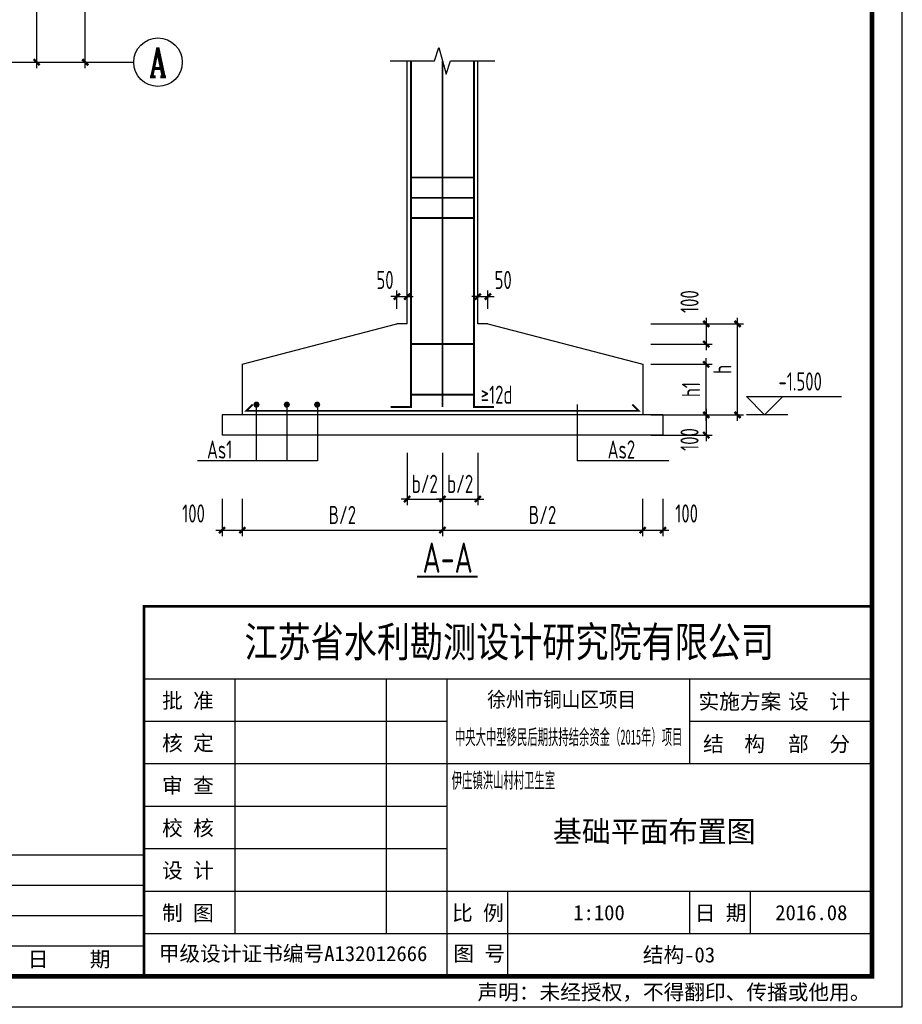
# Model space of a CAD drawing. Extents: x 4550910 to 19796140, y 148416 to 4611575.
# Tile 40 of 49: x 9715139 to 9729688, y 2249072 to 2265301. Entities that reach past the tile are written whole.
import ezdxf
from ezdxf.enums import TextEntityAlignment as Align

# ---------------------------------------------------------------- set-up
doc = ezdxf.new("R2010")
doc.units = 0
doc.header["$LTSCALE"] = 1000
doc.linetypes.add('CENTER', pattern=[2, 1.25, -0.25, 0.25, -0.25])
doc.linetypes.add('CONTINOUS', pattern=[0])
doc.layers.get('0').update_dxf_attribs({"linetype": 'CONTINUOUS'})
doc.layers.get('Defpoints').update_dxf_attribs({"linetype": 'CONTINUOUS'})
for name, color, linetype in [('AXIS', 8, 'CENTER'), ('AXIS_DIM', 3, 'CONTINUOUS'), ('AXIS_NUM', 7, 'CONTINUOUS'), ('DIM', 3, 'CONTINUOUS'), ('REIN', 1, 'CONTINUOUS'), ('TEXT', 7, 'CONTINUOUS'), ('THIN', 7, 'CONTINUOUS'), ('WALL', 2, 'CONTINUOUS'), ('图框', 7, 'CONTINUOUS')]:
    doc.layers.add(name, color=color, linetype=linetype)
doc.styles.add('ST', font='SimSun.ttf')
doc.styles.add('TSSD_Axis', font='Complex.shx', dxfattribs={"width": 0.7, "bigfont": 'hztxt.shx'})
doc.styles.add('TSSD_Dimension', font='Tssdeng.shx', dxfattribs={"width": 0.7, "bigfont": 'hztxt.shx'})
doc.styles.add('TSSD_Label', font='Tssdeng.shx', dxfattribs={"width": 0.7, "bigfont": 'hztxt.shx'})
doc.styles.add('TSSD_Norm', font='Tssdeng.shx', dxfattribs={"bigfont": 'hztxt.shx'})
doc.dimstyles.new('TSSD_100_100', dxfattribs={"dimtxt": 300, "dimasz": 100, "dimexe": 100, "dimexo": 250, "dimgap": 100, "dimtad": 1, "dimdec": 0, "dimzin": 0, "dimdsep": 46, "dimtxsty": 'TSSD_Dimension', "dimblk": 'ARCHTICK', "dimcen": 0, "dimdle": 100, "dimclrt": 7, "dimadec": 0, "dimazin": 0, "dimtfac": 1, "dimtdec": 0, "dimtix": 1, "dimtmove": 2, "dimatfit": 3, "dimfxl": 0, "dimtolj": 1, "dimtzin": 0, "dimarcsym": 0})

# ---------------------------------------------------------------- blocks, each defined once
blk = doc.blocks.new('_ArchTick')
at = {"color": 0, "linetype": 'ByBlock', "const_width": 0.4}
blk.add_lwpolyline([(-0.5, -0.5), (0.5, 0.5)], dxfattribs=at)
blk = doc.blocks.new('*D277')
at = {"layer": 'Defpoints', "color": 0, "transparency": 16777216}
for p in [(9721525, 2260736), (9721358, 2260287), (9721525, 2260287)]:
    blk.add_point(p, dxfattribs=at)
at = {"layer": 'DIM', "color": 0, "lineweight": -2, "transparency": 16777216}
for p, q in [((9721358, 2260736), (9721258, 2260736)), ((9721358, 2260537), (9721358, 2260836)), ((9721358, 2260736), (9721525, 2260736)), ((9721525, 2260537), (9721525, 2260836)), ((9721525, 2260736), (9721625, 2260736))]:
    blk.add_line(p, q, dxfattribs=at)
at = {"layer": 'DIM', "color": 0, "lineweight": -2, "transparency": 16777216, "xscale": 100, "yscale": 100, "zscale": 100}
blk.add_blockref('_ArchTick', (9721358, 2260736), dxfattribs=at)
at = {"layer": 'DIM', "color": 0, "lineweight": -2, "transparency": 16777216, "xscale": 100, "yscale": 100, "zscale": 100, "rotation": 180}
blk.add_blockref('_ArchTick', (9721525, 2260736), dxfattribs=at)
at = {"layer": 'DIM', "color": 7, "transparency": 16777216, "insert": (9721161, 2261011), "char_height": 300, "attachment_point": 5, "style": 'TSSD_Dimension'}
blk.add_mtext('\\A1;50', dxfattribs=at)
blk = doc.blocks.new('*D278')
at = {"layer": 'Defpoints', "color": 0, "transparency": 16777216}
for p in [(9725294, 2260287), (9725294, 2259954), (9726456, 2259954)]:
    blk.add_point(p, dxfattribs=at)
at = {"layer": 'DIM', "color": 0, "lineweight": -2, "transparency": 16777216}
for p, q in [((9726456, 2260387), (9726456, 2259854)), ((9725544, 2260287), (9726556, 2260287)), ((9725544, 2259954), (9726556, 2259954))]:
    blk.add_line(p, q, dxfattribs=at)
at = {"layer": 'DIM', "color": 0, "lineweight": -2, "transparency": 16777216, "xscale": 100, "yscale": 100, "zscale": 100}
for p, rotation in [((9726456, 2260287), 90), ((9726456, 2259954), 270)]:
    blk.add_blockref('_ArchTick', p, dxfattribs=dict(at, rotation=rotation))
at = {"layer": 'DIM', "color": 7, "transparency": 16777216, "insert": (9726181, 2260654), "char_height": 300, "attachment_point": 5, "rotation": 90, "style": 'TSSD_Dimension'}
blk.add_mtext('\\A1;100', dxfattribs=at)
blk = doc.blocks.new('*D279')
at = {"layer": 'Defpoints', "color": 0, "transparency": 16777216}
for p in [(9725294, 2259621), (9726456, 2259621), (9725294, 2258787)]:
    blk.add_point(p, dxfattribs=at)
at = {"layer": 'DIM', "color": 0, "lineweight": -2, "transparency": 16777216}
for p, q in [((9725544, 2259621), (9726556, 2259621)), ((9726456, 2258687), (9726456, 2259721)), ((9725544, 2258787), (9726556, 2258787))]:
    blk.add_line(p, q, dxfattribs=at)
at = {"layer": 'DIM', "color": 0, "lineweight": -2, "transparency": 16777216, "xscale": 100, "yscale": 100, "zscale": 100}
for p, rotation in [((9726456, 2259621), 90), ((9726456, 2258787), 270)]:
    blk.add_blockref('_ArchTick', p, dxfattribs=dict(at, rotation=rotation))
at = {"layer": 'DIM', "color": 7, "transparency": 16777216, "insert": (9726206, 2259204), "char_height": 300, "attachment_point": 5, "rotation": 90, "style": 'TSSD_Dimension'}
blk.add_mtext('\\A1;h1', dxfattribs=at)
blk = doc.blocks.new('*D280')
at = {"layer": 'Defpoints', "color": 0, "transparency": 16777216}
for p in [(9722858, 2260736), (9722692, 2260287), (9722858, 2260287)]:
    blk.add_point(p, dxfattribs=at)
at = {"layer": 'DIM', "color": 0, "lineweight": -2, "transparency": 16777216}
for p, q in [((9722692, 2260736), (9722592, 2260736)), ((9722692, 2260537), (9722692, 2260836)), ((9722692, 2260736), (9722858, 2260736)), ((9722858, 2260537), (9722858, 2260836)), ((9722858, 2260736), (9722958, 2260736))]:
    blk.add_line(p, q, dxfattribs=at)
at = {"layer": 'DIM', "color": 0, "lineweight": -2, "transparency": 16777216, "xscale": 100, "yscale": 100, "zscale": 100}
blk.add_blockref('_ArchTick', (9722692, 2260736), dxfattribs=at)
at = {"layer": 'DIM', "color": 0, "lineweight": -2, "transparency": 16777216, "xscale": 100, "yscale": 100, "zscale": 100, "rotation": 180}
blk.add_blockref('_ArchTick', (9722858, 2260736), dxfattribs=at)
at = {"layer": 'DIM', "color": 7, "transparency": 16777216, "insert": (9723109, 2261011), "char_height": 300, "attachment_point": 5, "style": 'TSSD_Dimension'}
blk.add_mtext('\\A1;50', dxfattribs=at)
blk = doc.blocks.new('*D281')
at = {"layer": 'Defpoints', "color": 0, "transparency": 16777216}
for p in [(9726203, 2260287), (9726972, 2260287), (9726203, 2258787)]:
    blk.add_point(p, dxfattribs=at)
at = {"layer": 'DIM', "color": 0, "lineweight": -2, "transparency": 16777216}
for p, q in [((9726972, 2258687), (9726972, 2260387)), ((9726453, 2260287), (9727072, 2260287)), ((9726453, 2258787), (9727072, 2258787))]:
    blk.add_line(p, q, dxfattribs=at)
at = {"layer": 'DIM', "color": 0, "lineweight": -2, "transparency": 16777216, "xscale": 100, "yscale": 100, "zscale": 100}
for p, rotation in [((9726972, 2260287), 90), ((9726972, 2258787), 270)]:
    blk.add_blockref('_ArchTick', p, dxfattribs=dict(at, rotation=rotation))
at = {"layer": 'DIM', "color": 7, "transparency": 16777216, "insert": (9726722, 2259537), "char_height": 300, "attachment_point": 5, "rotation": 90, "style": 'TSSD_Dimension'}
blk.add_mtext('\\A1;h', dxfattribs=at)
blk = doc.blocks.new('*D282')
at = {"layer": 'Defpoints', "color": 0, "transparency": 16777216}
for p in [(9725408, 2257654), (9725742, 2257654), (9725742, 2256887)]:
    blk.add_point(p, dxfattribs=at)
at = {"layer": 'DIM', "color": 0, "lineweight": -2, "transparency": 16777216}
for p, q in [((9725408, 2257404), (9725408, 2256787)), ((9725742, 2257404), (9725742, 2256787)), ((9725308, 2256887), (9725842, 2256887))]:
    blk.add_line(p, q, dxfattribs=at)
at = {"layer": 'DIM', "color": 0, "lineweight": -2, "transparency": 16777216, "xscale": 100, "yscale": 100, "zscale": 100, "rotation": 180}
blk.add_blockref('_ArchTick', (9725408, 2256887), dxfattribs=at)
at = {"layer": 'DIM', "color": 0, "lineweight": -2, "transparency": 16777216, "xscale": 100, "yscale": 100, "zscale": 100}
blk.add_blockref('_ArchTick', (9725742, 2256887), dxfattribs=at)
at = {"layer": 'DIM', "color": 7, "transparency": 16777216, "insert": (9726133, 2257162), "char_height": 300, "attachment_point": 5, "style": 'TSSD_Dimension'}
blk.add_mtext('\\A1;100', dxfattribs=at)
blk = doc.blocks.new('*D283')
at = {"layer": 'Defpoints', "color": 0, "transparency": 16777216}
for p in [(9722108, 2257654), (9725408, 2257654), (9725408, 2256887)]:
    blk.add_point(p, dxfattribs=at)
at = {"layer": 'DIM', "color": 0, "lineweight": -2, "transparency": 16777216}
for p, q in [((9722108, 2257404), (9722108, 2256787)), ((9725408, 2257404), (9725408, 2256787)), ((9722008, 2256887), (9725508, 2256887))]:
    blk.add_line(p, q, dxfattribs=at)
at = {"layer": 'DIM', "color": 0, "lineweight": -2, "transparency": 16777216, "xscale": 100, "yscale": 100, "zscale": 100, "rotation": 180}
blk.add_blockref('_ArchTick', (9722108, 2256887), dxfattribs=at)
at = {"layer": 'DIM', "color": 0, "lineweight": -2, "transparency": 16777216, "xscale": 100, "yscale": 100, "zscale": 100}
blk.add_blockref('_ArchTick', (9725408, 2256887), dxfattribs=at)
at = {"layer": 'DIM', "color": 7, "transparency": 16777216, "insert": (9723758, 2257137), "char_height": 300, "attachment_point": 5, "style": 'TSSD_Dimension'}
blk.add_mtext('\\A1;B/2', dxfattribs=at)
blk = doc.blocks.new('*D284')
at = {"layer": 'Defpoints', "color": 0, "transparency": 16777216}
for p in [(9718475, 2257654), (9718808, 2257654), (9718808, 2256887)]:
    blk.add_point(p, dxfattribs=at)
at = {"layer": 'DIM', "color": 0, "lineweight": -2, "transparency": 16777216}
for p, q in [((9718475, 2257404), (9718475, 2256787)), ((9718808, 2257404), (9718808, 2256787)), ((9718375, 2256887), (9718908, 2256887))]:
    blk.add_line(p, q, dxfattribs=at)
at = {"layer": 'DIM', "color": 0, "lineweight": -2, "transparency": 16777216, "xscale": 100, "yscale": 100, "zscale": 100, "rotation": 180}
blk.add_blockref('_ArchTick', (9718475, 2256887), dxfattribs=at)
at = {"layer": 'DIM', "color": 0, "lineweight": -2, "transparency": 16777216, "xscale": 100, "yscale": 100, "zscale": 100}
blk.add_blockref('_ArchTick', (9718808, 2256887), dxfattribs=at)
at = {"layer": 'DIM', "color": 7, "transparency": 16777216, "insert": (9718005, 2257162), "char_height": 300, "attachment_point": 5, "style": 'TSSD_Dimension'}
blk.add_mtext('\\A1;100', dxfattribs=at)
blk = doc.blocks.new('*D285')
at = {"layer": 'Defpoints', "color": 0, "transparency": 16777216}
for p in [(9718808, 2257654), (9722108, 2257654), (9722108, 2256887)]:
    blk.add_point(p, dxfattribs=at)
at = {"layer": 'DIM', "color": 0, "lineweight": -2, "transparency": 16777216}
for p, q in [((9718808, 2257404), (9718808, 2256787)), ((9722108, 2257404), (9722108, 2256787)), ((9718708, 2256887), (9722208, 2256887))]:
    blk.add_line(p, q, dxfattribs=at)
at = {"layer": 'DIM', "color": 0, "lineweight": -2, "transparency": 16777216, "xscale": 100, "yscale": 100, "zscale": 100, "rotation": 180}
blk.add_blockref('_ArchTick', (9718808, 2256887), dxfattribs=at)
at = {"layer": 'DIM', "color": 0, "lineweight": -2, "transparency": 16777216, "xscale": 100, "yscale": 100, "zscale": 100}
blk.add_blockref('_ArchTick', (9722108, 2256887), dxfattribs=at)
at = {"layer": 'DIM', "color": 7, "transparency": 16777216, "insert": (9720458, 2257137), "char_height": 300, "attachment_point": 5, "style": 'TSSD_Dimension'}
blk.add_mtext('\\A1;B/2', dxfattribs=at)
blk = doc.blocks.new('*D286')
at = {"layer": 'Defpoints', "color": 0, "transparency": 16777216}
for p in [(9721525, 2258411), (9722108, 2258411), (9722108, 2257400)]:
    blk.add_point(p, dxfattribs=at)
at = {"layer": 'DIM', "color": 0, "lineweight": -2, "transparency": 16777216}
for p, q in [((9721525, 2258161), (9721525, 2257300)), ((9722108, 2258161), (9722108, 2257300)), ((9721525, 2257400), (9721425, 2257400)), ((9721525, 2257400), (9722108, 2257400)), ((9722108, 2257400), (9722208, 2257400))]:
    blk.add_line(p, q, dxfattribs=at)
at = {"layer": 'DIM', "color": 0, "lineweight": -2, "transparency": 16777216, "xscale": 100, "yscale": 100, "zscale": 100}
blk.add_blockref('_ArchTick', (9721525, 2257400), dxfattribs=at)
at = {"layer": 'DIM', "color": 0, "lineweight": -2, "transparency": 16777216, "xscale": 100, "yscale": 100, "zscale": 100, "rotation": 180}
blk.add_blockref('_ArchTick', (9722108, 2257400), dxfattribs=at)
at = {"layer": 'DIM', "color": 7, "transparency": 16777216, "insert": (9721817, 2257650), "char_height": 300, "attachment_point": 5, "style": 'TSSD_Dimension'}
blk.add_mtext('\\A1;b/2', dxfattribs=at)
blk = doc.blocks.new('*D287')
at = {"layer": 'Defpoints', "color": 0, "transparency": 16777216}
for p in [(9725294, 2258787), (9725294, 2258454), (9726456, 2258454)]:
    blk.add_point(p, dxfattribs=at)
at = {"layer": 'DIM', "color": 0, "lineweight": -2, "transparency": 16777216}
for p, q in [((9725544, 2258787), (9726556, 2258787)), ((9726456, 2258887), (9726456, 2258354)), ((9725544, 2258454), (9726556, 2258454))]:
    blk.add_line(p, q, dxfattribs=at)
at = {"layer": 'DIM', "color": 0, "lineweight": -2, "transparency": 16777216, "xscale": 100, "yscale": 100, "zscale": 100}
for p, rotation in [((9726456, 2258787), 90), ((9726456, 2258454), 270)]:
    blk.add_blockref('_ArchTick', p, dxfattribs=dict(at, rotation=rotation))
at = {"layer": 'DIM', "color": 7, "transparency": 16777216, "insert": (9726181, 2258381), "char_height": 300, "attachment_point": 5, "rotation": 90, "style": 'TSSD_Dimension'}
blk.add_mtext('\\A1;100', dxfattribs=at)
blk = doc.blocks.new('*D288')
at = {"layer": 'Defpoints', "color": 0, "transparency": 16777216}
for p in [(9722108, 2258411), (9722692, 2258411), (9722692, 2257400)]:
    blk.add_point(p, dxfattribs=at)
at = {"layer": 'DIM', "color": 0, "lineweight": -2, "transparency": 16777216}
for p, q in [((9722108, 2258161), (9722108, 2257300)), ((9722692, 2258161), (9722692, 2257300)), ((9722108, 2257400), (9722008, 2257400)), ((9722108, 2257400), (9722692, 2257400)), ((9722692, 2257400), (9722792, 2257400))]:
    blk.add_line(p, q, dxfattribs=at)
at = {"layer": 'DIM', "color": 0, "lineweight": -2, "transparency": 16777216, "xscale": 100, "yscale": 100, "zscale": 100}
blk.add_blockref('_ArchTick', (9722108, 2257400), dxfattribs=at)
at = {"layer": 'DIM', "color": 0, "lineweight": -2, "transparency": 16777216, "xscale": 100, "yscale": 100, "zscale": 100, "rotation": 180}
blk.add_blockref('_ArchTick', (9722692, 2257400), dxfattribs=at)
at = {"layer": 'DIM', "color": 7, "transparency": 16777216, "insert": (9722400, 2257650), "char_height": 300, "attachment_point": 5, "style": 'TSSD_Dimension'}
blk.add_mtext('\\A1;b/2', dxfattribs=at)
blk = doc.blocks.new('ts_axno')
at = {"color": 0, "linetype": 'ByBlock', "lineweight": -2}
blk.add_circle((0, 0), 0.5, dxfattribs=at)
at = {"color": 0, "linetype": 'ByBlock', "lineweight": -2, "style": 'TSSD_Axis', "width": 0.7}
blk.add_attdef('A', text='', height=0.6, dxfattribs=at).set_placement((0, 0), align=Align.MIDDLE_CENTER)
blk = doc.blocks.new('*D198')
at = {"layer": 'AXIS_DIM', "color": 0, "lineweight": -2, "transparency": 16777216}
for p, q in [((9714919, 2269500), (9715519, 2269500)), ((9715419, 2264500), (9715419, 2269600)), ((9714919, 2264600), (9715519, 2264600))]:
    blk.add_line(p, q, dxfattribs=at)
at = {"layer": 'Defpoints', "color": 0, "transparency": 16777216}
for p in [(9714669, 2269500), (9715419, 2269500), (9714669, 2264600)]:
    blk.add_point(p, dxfattribs=at)
at = {"layer": 'AXIS_DIM', "color": 0, "lineweight": -2, "transparency": 16777216, "xscale": 100, "yscale": 100, "zscale": 100}
for p, rotation in [((9715419, 2269500), 90), ((9715419, 2264600), 270)]:
    blk.add_blockref('_ArchTick', p, dxfattribs=dict(at, rotation=rotation))
at = {"layer": 'AXIS_DIM', "color": 7, "transparency": 16777216, "insert": (9715169, 2267050), "char_height": 300, "attachment_point": 5, "rotation": 90, "style": 'TSSD_Dimension'}
blk.add_mtext('\\A1;4900', dxfattribs=at)
blk = doc.blocks.new('*D200')
at = {"layer": 'AXIS_DIM', "color": 0, "lineweight": -2, "transparency": 16777216}
for p, q in [((9716219, 2264500), (9716219, 2274400)), ((9715719, 2274300), (9716319, 2274300)), ((9715719, 2264600), (9716319, 2264600))]:
    blk.add_line(p, q, dxfattribs=at)
at = {"layer": 'Defpoints', "color": 0, "transparency": 16777216}
for p in [(9715469, 2274300), (9716219, 2274300), (9715469, 2264600)]:
    blk.add_point(p, dxfattribs=at)
at = {"layer": 'AXIS_DIM', "color": 0, "lineweight": -2, "transparency": 16777216, "xscale": 100, "yscale": 100, "zscale": 100}
for p, rotation in [((9716219, 2274300), 90), ((9716219, 2264600), 270)]:
    blk.add_blockref('_ArchTick', p, dxfattribs=dict(at, rotation=rotation))
at = {"layer": 'AXIS_DIM', "color": 7, "transparency": 16777216, "insert": (9715969, 2269450), "char_height": 300, "attachment_point": 5, "rotation": 90, "style": 'TSSD_Dimension'}
blk.add_mtext('\\A1;9700', dxfattribs=at)

msp = doc.modelspace()

# ---------------------------------------------------------------- linework, layer by layer
at = {"layer": 'AXIS'}
msp.add_line((9692799.1, 2264599.8), (9715818.7, 2264599.8), dxfattribs=at)
at = {"layer": 'AXIS_DIM'}
msp.add_line((9715818.7, 2264599.8), (9717018.7, 2264599.8), dxfattribs=at)
at = {"layer": 'REIN', "const_width": 30}
for points in [[(9721256.8, 2258917.5), (9721590.1, 2258917.5), (9721590.1, 2264620.8)], [(9722108.5, 2258917.5), (9722108.5, 2264620.8)], [(9722960.1, 2258917.5), (9722626.8, 2258917.5), (9722626.8, 2264620.8)], [(9722626.8, 2262698.5), (9721590.1, 2262698.5)], [(9722626.8, 2262365.1), (9721590.1, 2262365.1)], [(9722626.8, 2262031.8), (9721590.1, 2262031.8)], [(9722626.8, 2259954.1), (9721590.1, 2259954.1)], [(9722626.8, 2259120.8), (9721590.1, 2259120.8)], [(9718979.5, 2258958.5), (9718873.5, 2258852.5), (9725343.5, 2258852.5), (9725237.4, 2258958.5)]]:
    msp.add_lwpolyline(points, dxfattribs=at)
at = {"layer": 'REIN', "const_width": 50}
for points in [[(9719017.5, 2258955.8, 1), (9719067.5, 2258955.8, 1)], [(9719517.5, 2258955.8, 1), (9719567.5, 2258955.8, 1)], [(9720017.5, 2258955.8, 1), (9720067.5, 2258955.8, 1)]]:
    msp.add_lwpolyline(points, format="xyb", close=True, dxfattribs=at)
at = {"layer": 'TEXT'}
for p, q in [((9727119, 2259087.5), (9728688.4, 2259087.5)), ((9727419, 2258787.5), (9727119, 2259087.5)), ((9727419, 2258787.5), (9727719, 2259087.5)), ((9719037.5, 2258955.8), (9719037.5, 2258028.8)), ((9719542.5, 2258955.8), (9719542.5, 2258028.8)), ((9720046.5, 2258955.8), (9720046.5, 2258028.8)), ((9724326.5, 2258955.8), (9724326.5, 2258028.8)), ((9727799.7, 2258787.5), (9727119, 2258787.5)), ((9720046.5, 2258028.8), (9718067.5, 2258028.8)), ((9725840.5, 2258028.8), (9724326.5, 2258028.8))]:
    msp.add_line(p, q, dxfattribs=at)
at = {"layer": 'TEXT', "linetype": 'CONTINOUS', "const_width": 30}
msp.add_lwpolyline([(9721688.5, 2256121), (9722688.5, 2256121)], dxfattribs=at)
at = {"layer": 'THIN'}
msp.add_lwpolyline([(9721245.1, 2264620.8), (9721978.5, 2264620.8), (9722048.5, 2264840.8), (9722168.5, 2264400.8), (9722238.5, 2264620.8), (9722971.8, 2264620.8)], dxfattribs=at)
at = {"layer": 'WALL'}
for p, q in [((9721525.1, 2260287.5), (9721525.1, 2264620.8)), ((9722691.8, 2260287.5), (9722691.8, 2264620.8)), ((9718808.5, 2259620.8), (9721358.5, 2260287.5)), ((9721525.1, 2260287.5), (9721358.5, 2260287.5)), ((9722858.5, 2260287.5), (9722691.8, 2260287.5)), ((9722858.5, 2260287.5), (9725408.5, 2259620.8)), ((9718808.5, 2259620.8), (9718808.5, 2258787.5)), ((9725408.5, 2259620.8), (9725408.5, 2258787.5)), ((9718475.1, 2258787.5), (9718475.1, 2258454.1)), ((9725741.8, 2258787.5), (9718475.1, 2258787.5)), ((9725741.8, 2258787.5), (9725741.8, 2258454.1)), ((9725741.8, 2258454.1), (9718475.1, 2258454.1))]:
    msp.add_line(p, q, dxfattribs=at)
at = {"layer": '图框'}
for p, q in [((9729188.3, 2254432.6), (9717188.3, 2254432.6)), ((9718688.3, 2250232.6), (9718688.3, 2254432.6)), ((9721188.3, 2250232.6), (9721188.3, 2254432.6)), ((9722188.3, 2249532.6), (9722188.3, 2254432.6)), ((9726188.3, 2253032.6), (9726188.3, 2254432.6)), ((9722188.3, 2253732.6), (9717188.3, 2253732.6)), ((9729188.3, 2253732.6), (9726188.3, 2253732.6)), ((9729188.3, 2253032.6), (9717188.3, 2253032.6)), ((9722188.3, 2252332.6), (9717188.3, 2252332.6)), ((9722188.3, 2251632.6), (9717188.3, 2251632.6)), ((9717188.3, 2251532.6), (9709688.3, 2251532.6)), ((9717188.3, 2251032.6), (9709688.3, 2251032.6)), ((9729188.3, 2250932.6), (9717188.3, 2250932.6)), ((9723188.3, 2249532.6), (9723188.3, 2250932.6)), ((9726188.3, 2250232.6), (9726188.3, 2250932.6)), ((9726188.3, 2250232.6), (9726188.3, 2250932.6)), ((9727188.3, 2250232.6), (9727188.3, 2250932.6)), ((9717188.3, 2250532.6), (9709688.3, 2250532.6)), ((9729188.3, 2250232.6), (9717188.3, 2250232.6)), ((9717188.3, 2250032.6), (9709688.3, 2250032.6))]:
    msp.add_line(p, q, dxfattribs=at)
at = {"layer": '图框', "color": 4}
msp.add_lwpolyline([(9729688.3, 2278732.6), (9687688.3, 2278732.6), (9687688.3, 2249032.6), (9729688.3, 2249032.6)], close=True, dxfattribs=at)
at = {"layer": '图框', "color": 4, "const_width": 80}
msp.add_lwpolyline([(9690188.3, 2249532.6), (9729188.3, 2249532.6), (9729188.3, 2278232.6), (9690188.3, 2278232.6)], close=True, dxfattribs=at)
at = {"layer": '图框', "const_width": 45}
msp.add_lwpolyline([(9717188.3, 2249532.6), (9717188.3, 2255632.6), (9729188.3, 2255632.6)], dxfattribs=at)

# ---------------------------------------------------------------- block references
at = {"layer": 'AXIS_NUM'}
ref = msp.add_blockref('ts_axno', (9717418.7, 2264599.8), dxfattribs=dict(at, xscale=800, yscale=800, zscale=800))
ref.add_attrib('A', 'A', dxfattribs={"height": 480, "style": 'TSSD_Axis', "width": 0.7}).set_placement((9717418.7, 2264599.8), align=Align.MIDDLE_CENTER)

# ---------------------------------------------------------------- texts
at = {"style": 'TSSD_Label', "width": 0.7}
for s, p in [('%%14712d', (9722740, 2258969.1)), ('As1', (9718226.5, 2258066.5)), ('As2', (9724830.5, 2258066.5))]:
    msp.add_text(s, height=300, dxfattribs=at).set_placement(p)
at = {"layer": 'TEXT', "style": 'TSSD_Norm', "width": 0.7}
for s, height, p in [('-1.500', 300, (9727647.3, 2259187.5)), ('1.据地质和上部结构情况,基础采用柱下独立基础.基础安全等级为二级，地基基础设计等级为丙级。', 283.5, (9704726.7, 2256593.4)), ('A-A', 500, (9721779.9, 2256183.1)), ('6.a.要求在基础开挖过程中应尽可能避免扰动持力层,超挖部分用15%%%水泥土回填至设计标高。', 283.5, (9704603.4, 2254450.9))]:
    msp.add_text(s, height=height, dxfattribs=at).set_placement(p)
at = {"layer": '图框', "style": 'ST', "width": 0.8}
msp.add_text('江苏省水利勘测设计研究院有限公司', height=500, dxfattribs=at).set_placement((9718844.4, 2254795.1))
at = {"layer": '图框', "style": 'ST'}
for s, p in [('批 准', (9717486.4, 2253952.6)), ('实施方案', (9726329.1, 2253937.9)), ('设  计', (9727804.5, 2253937.9)), ('核 定', (9717486.4, 2253252.6)), ('结  构', (9726404.5, 2253237.9)), ('部  分', (9727804.5, 2253237.9)), ('审 查', (9717486.4, 2252552.6)), ('校 核', (9717486.4, 2251852.6)), ('设 计', (9717486.4, 2251152.6)), ('制 图', (9717486.4, 2250452.6)), ('比 例', (9722266.3, 2250452.6)), ('日 期', (9726266.3, 2250452.6)), ('甲级设计证书编号A132012666', (9717430.5, 2249782.9)), ('图 号', (9722288.3, 2249782.9)), ('日    期', (9715272.3, 2249689.8)), ('声明：未经授权，不得翻印、传播或他用。', (9722685.3, 2249147.2))]:
    msp.add_text(s, height=250, dxfattribs=at).set_placement(p)
for s, width, p in [('徐州市铜山区项目 ', 0.9, (9724150.2, 2253971.7)), ('中央大中型移民后期扶持结余资金（2015年）项目', 0.5, (9724188.5, 2253352.6))]:
    msp.add_text(s, height=250, dxfattribs=dict(at, width=width)).set_placement(p, align=Align.CENTER)
at = {"layer": '图框', "style": 'ST', "width": 0.5}
msp.add_text('伊庄镇洪山村村卫生室', height=250, dxfattribs=at).set_placement((9723112.7, 2252763.8), align=Align.MIDDLE_CENTER)
at = {"layer": '图框', "style": 'ST'}
for s, height, p in [('基础平面布置图', 350, (9725598.7, 2251920.9)), ('1:100', 250, (9724688.5, 2250582.6)), ('2016.08', 250, (9728188.3, 2250582.6)), (' 结构-03', 250, (9725921.5, 2249886.9))]:
    msp.add_text(s, height=height, dxfattribs=at).set_placement(p, align=Align.MIDDLE_CENTER)

# ---------------------------------------------------------------- dimensions: what is measured, and where the dimension line sits
at = {"layer": 'AXIS_DIM'}
for p1, p2, picture, middle in [((9715468.8, 2264599.8), (9715468.8, 2274299.8), '*D200', (9715968.8, 2269449.8)), ((9714668.8, 2264599.8), (9714668.8, 2269499.8), '*D198', (9715168.8, 2267049.8))]:
    dim = msp.add_aligned_dim(p1=p1, p2=p2, distance=-750, dimstyle='TSSD_100_100', dxfattribs=at)
    dim.commit()
    dim.dimension.update_dxf_attribs({"geometry": picture, "text_midpoint": middle})
at = {"layer": 'DIM'}
for base, p1, p2, angle, text, picture, middle in [((9721525.1, 2260735.8), (9721358.5, 2260287.5), (9721525.1, 2260287.5), 0, '50', '*D277', (9721161.5, 2261010.8)), ((9722858.5, 2260735.8), (9722691.8, 2260287.5), (9722858.5, 2260287.5), 0, '50', '*D280', (9723109.1, 2261010.8)), ((9726456.3, 2259954.1), (9725293.9, 2260287.5), (9725293.9, 2259954.1), 270, '100', '*D278', (9726181.3, 2260653.8)), ((9726456.3, 2258454.1), (9725293.9, 2258787.5), (9725293.9, 2258454.1), 270, '100', '*D287', (9726181.3, 2258380.8)), ((9718808.5, 2256887.1), (9718475.1, 2257654.1), (9718808.5, 2257654.1), 0, '100', '*D284', (9718005.5, 2257162.1)), ((9725741.8, 2256887.1), (9725408.5, 2257654.1), (9725741.8, 2257654.1), 0, '100', '*D282', (9726133.5, 2257162.1))]:
    dim = msp.add_linear_dim(base=base, p1=p1, p2=p2, angle=angle, text=text, dimstyle='TSSD_100_100', dxfattribs=at)
    dim.commit()
    dim.dimension.update_dxf_attribs({"geometry": picture, "text_midpoint": middle, "dimtype": 129})
for p1, p2, distance, text, picture, middle in [((9726202.7, 2258787.5), (9726202.7, 2260287.5), -769.3, 'h', '*D281', (9726722, 2259537.5)), ((9725293.9, 2258787.5), (9725293.9, 2259620.8), -1162.3, 'h1', '*D279', (9726206.3, 2259204.1)), ((9721525.1, 2258410.8), (9722108.5, 2258410.8), -1011, 'b/2', '*D286', (9721816.8, 2257649.8)), ((9718808.5, 2257654.1), (9722108.5, 2257654.1), -767, 'B/2', '*D285', (9720458.5, 2257137.1)), ((9722108.5, 2257654.1), (9725408.5, 2257654.1), -767, 'B/2', '*D283', (9723758.5, 2257137.1))]:
    dim = msp.add_aligned_dim(p1=p1, p2=p2, distance=distance, text=text, dimstyle='TSSD_100_100', dxfattribs=at)
    dim.commit()
    dim.dimension.update_dxf_attribs({"geometry": picture, "text_midpoint": middle})
dim = msp.add_linear_dim(base=(9722691.8, 2257399.8), p1=(9722108.5, 2258410.8), p2=(9722691.8, 2258410.8), angle=180, text='b/2', dimstyle='TSSD_100_100', dxfattribs=at)
dim.commit()
dim.dimension.update_dxf_attribs({"geometry": '*D288', "text_midpoint": (9722400.1, 2257649.8)})

doc.saveas('drawing.dxf')
